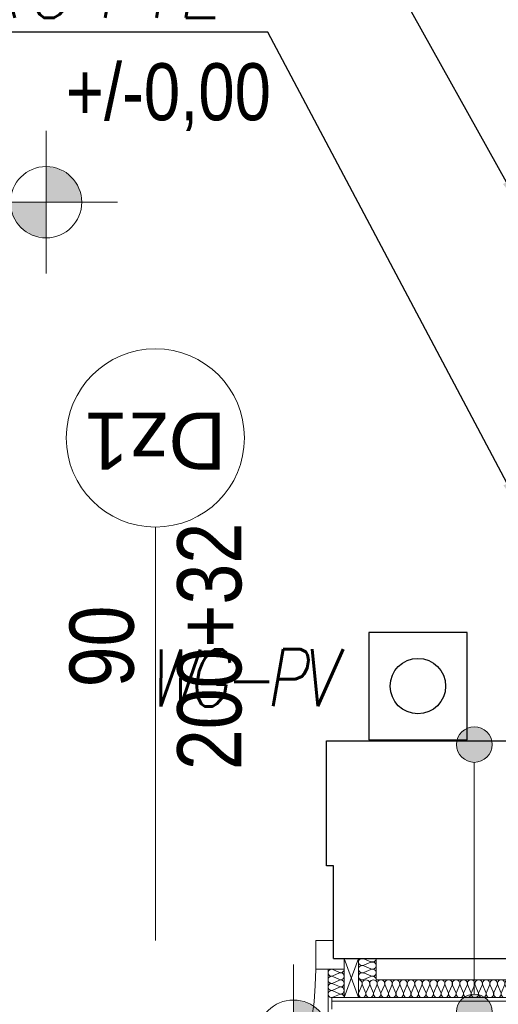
# Model space of a CAD drawing. Extents: x -543332 to -314699, y -9028 to 155584.
# Tile 24 of 256: x -474024 to -472681, y 32729 to 35491. Entities that reach past the tile are written whole.
import ezdxf
from ezdxf import colors
from ezdxf.entities.mleader import LeaderData, LeaderLine
from ezdxf.math import Vec2, Vec3

# ---------------------------------------------------------------- set-up
doc = ezdxf.new("R2010")
doc.units = 0
doc.header["$MEASUREMENT"] = 0
for name, color, linetype, lineweight in [('$ IE INSTALACJA ELEKTRYCZNA', 1, 'Continuous', 30), ('$ IE_OPISY', 7, 'Continuous', 25), ('Arch drzwi_Nr_Pióra__10', 8, 'Continuous', 18), ('Arch ocieplenie_Nr_Pióra__21', 8, 'Continuous', 9), ('Arch ocieplenie_Nr_Pióra__44', 8, 'Continuous', 9), ('Arch opisy okien_Nr_Pióra__9', 8, 'Continuous', 9), ('Arch opisy_Nr_Pióra__21', 8, 'Continuous', 9), ('Arch opisy_Nr_Pióra__9', 8, 'Continuous', 9), ('Arch wykończenie_Nr_Pióra__9', 8, 'Continuous', 9), ('INWENT OPISY_Nr_Pióra__9', 8, 'Continuous', 9), ('INWENT RZĘDNE_Nr_Pióra__21', 8, 'Continuous', 9), ('INWENT.ŚCIANY_Nr_Pióra__1', 8, 'Continuous', 25)]:
    doc.layers.add(name, color=color, linetype=linetype, lineweight=lineweight)
for name, color, linetype in [('Arch ocieplenie', 8, 'Continuous'), ('Arch opisy', 8, 'Continuous'), ('INWENT RZĘDNE', 8, 'Continuous')]:
    doc.layers.add(name, color=color, linetype=linetype)
doc.styles.add('GENERATED_STYLE_10', font='arial.ttf')
doc.styles.add('GENERATED_STYLE_3', font='ARIALN.TTF')
doc.styles.add('GENERATED_STYLE_6', font='ARIALN.TTF')
doc.styles.add('ROMANS', font='romans.shx', dxfattribs={"width": 0.85})

# ---------------------------------------------------------------- blocks, each defined once
blk = doc.blocks.new('Izolacja cieplna 14_31', base_point=(-472588.3, 32797.6))
at = {"layer": 'Arch ocieplenie_Nr_Pióra__44', "linetype": 'Continuous'}
for p, q in [((-473063.7, 32782.7), (-473072.4, 32762.5)), ((-473053.1, 32762.5), (-473061.9, 32782.7)), ((-473042.6, 32782.7), (-473051.4, 32762.5)), ((-473032, 32762.5), (-473040.8, 32782.7)), ((-473021.5, 32782.7), (-473030.3, 32762.5)), ((-473010.9, 32762.5), (-473019.7, 32782.7)), ((-473000.4, 32782.7), (-473009.2, 32762.5)), ((-472989.9, 32762.5), (-472998.6, 32782.7)), ((-472979.3, 32782.7), (-472988.1, 32762.5)), ((-472968.8, 32762.5), (-472977.5, 32782.7)), ((-472958.2, 32782.7), (-472967, 32762.5)), ((-472947.7, 32762.5), (-472956.5, 32782.7)), ((-472937.1, 32782.7), (-472945.9, 32762.5)), ((-472926.6, 32762.5), (-472935.4, 32782.7)), ((-472916.1, 32782.7), (-472924.8, 32762.5)), ((-472905.5, 32762.5), (-472914.3, 32782.7)), ((-472895, 32782.7), (-472903.7, 32762.5)), ((-472884.4, 32762.5), (-472893.2, 32782.7)), ((-472873.9, 32782.7), (-472882.7, 32762.5)), ((-472863.3, 32762.5), (-472872.1, 32782.7)), ((-472852.8, 32782.7), (-472861.6, 32762.5)), ((-472842.3, 32762.5), (-472851, 32782.7)), ((-472831.7, 32782.7), (-472840.5, 32762.5)), ((-472821.2, 32762.5), (-472829.9, 32782.7)), ((-472810.6, 32782.7), (-472819.4, 32762.5)), ((-472800.1, 32762.5), (-472808.9, 32782.7)), ((-472789.5, 32782.7), (-472798.3, 32762.5)), ((-472779, 32762.5), (-472787.8, 32782.7)), ((-472768.4, 32782.7), (-472777.2, 32762.5)), ((-472757.9, 32762.5), (-472766.7, 32782.7)), ((-472747.4, 32782.7), (-472756.1, 32762.5)), ((-472736.8, 32762.5), (-472745.6, 32782.7)), ((-472726.3, 32782.7), (-472735, 32762.5)), ((-472715.7, 32762.5), (-472724.5, 32782.7)), ((-472705.2, 32782.7), (-472714, 32762.5)), ((-472694.6, 32762.5), (-472703.4, 32782.7)), ((-472684.1, 32782.7), (-472692.9, 32762.5)), ((-472673.6, 32762.5), (-472682.3, 32782.7)), ((-472663, 32782.7), (-472671.8, 32762.5)), ((-472652.5, 32762.5), (-472661.2, 32782.7)), ((-472641.9, 32782.7), (-472650.7, 32762.5)), ((-472631.4, 32762.5), (-472640.2, 32782.7)), ((-472620.8, 32782.7), (-472629.6, 32762.5)), ((-472610.3, 32762.5), (-472619.1, 32782.7)), ((-472599.8, 32782.7), (-472608.5, 32762.5)), ((-472589.2, 32762.5), (-472598, 32782.7))]:
    blk.add_line(p, q, dxfattribs=at)
for centre, start_param, end_param in [((-473073.3, 32787), 1.158004, 3.141593), ((-473052.2, 32787), 1.158004, 5.125183), ((-473031.2, 32787), 1.158004, 5.125183), ((-473010.1, 32787), 1.158004, 5.125183), ((-472989, 32787), 1.158004, 5.125183), ((-472967.9, 32787), 1.158004, 5.125183), ((-472946.8, 32787), 1.158004, 5.125183), ((-472925.7, 32787), 1.158004, 5.125183), ((-472904.6, 32787), 1.158004, 5.125183), ((-472883.5, 32787), 1.158004, 5.125183), ((-472862.5, 32787), 1.158004, 5.125183), ((-472841.4, 32787), 1.158004, 5.125183), ((-472820.3, 32787), 1.158004, 5.125183), ((-472799.2, 32787), 1.158004, 5.125183), ((-472778.1, 32787), 1.158004, 5.125183), ((-472757, 32787), 1.158004, 5.125183), ((-472735.9, 32787), 1.158004, 5.125183), ((-472714.8, 32787), 1.158004, 5.125183), ((-472693.8, 32787), 1.158004, 5.125183), ((-472672.7, 32787), 1.158004, 5.125183), ((-472651.6, 32787), 1.158004, 5.125183), ((-472630.5, 32787), 1.158004, 5.125183), ((-472609.4, 32787), 1.158004, 5.125183), ((-472588.3, 32787), 3.141593, 5.125182), ((-473062.8, 32758.3), 4.299595, 8.266775), ((-473041.7, 32758.3), 4.299595, 8.266775), ((-473020.6, 32758.3), 4.299595, 8.266775), ((-472999.5, 32758.3), 4.299595, 8.266775), ((-472978.4, 32758.3), 4.299595, 8.266775), ((-472957.3, 32758.3), 4.299595, 8.266775), ((-472936.3, 32758.3), 4.299595, 8.266775), ((-472915.2, 32758.3), 4.299595, 8.266775), ((-472894.1, 32758.3), 4.299595, 8.266775), ((-472873, 32758.3), 4.299595, 8.266775), ((-472851.9, 32758.3), 4.299595, 8.266775), ((-472830.8, 32758.3), 4.299595, 8.266775), ((-472809.7, 32758.3), 4.299595, 8.266775), ((-472788.7, 32758.3), 4.299595, 8.266775), ((-472767.6, 32758.3), 4.299595, 8.266775), ((-472746.5, 32758.3), 4.299595, 8.266775), ((-472725.4, 32758.3), 4.299595, 8.266775), ((-472704.3, 32758.3), 4.299595, 8.266775), ((-472683.2, 32758.3), 4.299595, 8.266775), ((-472662.1, 32758.3), 4.299595, 8.266775), ((-472641, 32758.3), 4.299595, 8.266775), ((-472620, 32758.3), 4.299595, 8.266775), ((-472598.9, 32758.3), 4.299595, 8.266775)]:
    blk.add_ellipse(centre, major_axis=(0, -10.6), ratio=0.991476, start_param=start_param, end_param=end_param, dxfattribs=at)
blk = doc.blocks.new('Izolacja cieplna 14_32', base_point=(-473113.3, 32747.6))
at = {"layer": 'Arch ocieplenie_Nr_Pióra__44', "linetype": 'Continuous'}
for p, q in [((-473126.7, 32818.5), (-473144.9, 32826.8)), ((-473144.9, 32808.5), (-473126.7, 32816.8)), ((-473126.7, 32798.5), (-473144.9, 32806.8)), ((-473144.9, 32788.5), (-473126.7, 32796.8)), ((-473126.7, 32778.5), (-473144.9, 32786.8)), ((-473144.9, 32768.5), (-473126.7, 32776.8)), ((-473126.7, 32758.5), (-473144.9, 32766.8)), ((-473144.9, 32748.5), (-473126.7, 32756.8))]:
    blk.add_line(p, q, dxfattribs=at)
for centre, start_param, end_param in [((-473148.8, 32817.6), 5.870392, 9.837571), ((-473122.9, 32827.6), 2.7288, 4.712389), ((-473122.9, 32807.6), 2.7288, 6.695979), ((-473148.8, 32797.6), 5.870392, 9.837571), ((-473148.8, 32777.6), 5.870392, 9.837571), ((-473122.9, 32787.6), 2.7288, 6.695979), ((-473148.8, 32757.6), 5.870392, 9.837571), ((-473122.9, 32767.6), 2.7288, 6.695979), ((-473122.9, 32747.6), 4.712389, 6.695979)]:
    blk.add_ellipse(centre, major_axis=(0, 10), ratio=0.957055, start_param=start_param, end_param=end_param, dxfattribs=at)
blk = doc.blocks.new('Izolacja cieplna 14_33', base_point=(-473023.3, 32797.6))
at = {"layer": 'Arch ocieplenie_Nr_Pióra__44', "linetype": 'Continuous'}
for p, q in [((-473038.2, 32848.5), (-473058.4, 32856.8)), ((-473058.4, 32838.5), (-473038.2, 32846.8)), ((-473038.2, 32828.5), (-473058.4, 32836.8)), ((-473058.4, 32818.5), (-473038.2, 32826.8)), ((-473038.2, 32808.5), (-473058.4, 32816.8)), ((-473058.4, 32798.5), (-473038.2, 32806.8))]:
    blk.add_line(p, q, dxfattribs=at)
for centre, start_param, end_param in [((-473062.7, 32847.6), 4.299595, 8.266775), ((-473062.7, 32827.6), 4.299595, 8.266775), ((-473034, 32857.6), 1.158004, 3.141593), ((-473034, 32837.6), 1.158004, 5.125183), ((-473062.7, 32807.6), 4.299595, 8.266775), ((-473034, 32817.6), 1.158004, 5.125183), ((-473034, 32797.6), 3.141593, 5.125182)]:
    blk.add_ellipse(centre, major_axis=(-10.6, 0), ratio=0.940381, start_param=start_param, end_param=end_param, dxfattribs=at)
blk = doc.blocks.new('Koty wysokościowe_1', base_point=(-473949.9, 34978.7))
at = {"layer": 'INWENT RZĘDNE_Nr_Pióra__21', "linetype": 'Continuous'}
for points in [[(-473949.9, 34978.7), (-473849.9, 34978.7), (-473857.5, 35017), (-473879.2, 35049.4), (-473911.7, 35071.1), (-473949.9, 35078.7)], [(-473949.9, 34978.7), (-474049.9, 34978.7), (-474042.3, 34940.4), (-474020.6, 34908), (-473988.2, 34886.3), (-473949.9, 34878.7)]]:
    blk.add_hatch(color=256, dxfattribs=at).paths.add_polyline_path(points, flags=0)
for p, q in [((-473949.9, 34778.7), (-473949.9, 35178.7)), ((-474149.9, 34978.7), (-473749.9, 34978.7))]:
    blk.add_line(p, q, dxfattribs=at)
blk.add_circle((-473949.9, 34978.7), 100, dxfattribs=at)
at = {"layer": 'INWENT RZĘDNE_Nr_Pióra__21', "insert": (-473894.6, 35178.7), "char_height": 160, "attachment_point": 7, "style": 'GENERATED_STYLE_3'}
blk.add_mtext('{+/-0,00}', dxfattribs=at)
blk = doc.blocks.new('Koty wysokościowe_6', base_point=(-473255.6, 32641))
at = {"layer": 'INWENT RZĘDNE_Nr_Pióra__21', "linetype": 'Continuous'}
for points in [[(-473255.6, 32641), (-473155.6, 32641), (-473163.2, 32679.3), (-473184.9, 32711.7), (-473217.3, 32733.4), (-473255.6, 32741)], [(-473255.6, 32641), (-473355.6, 32641), (-473348, 32602.7), (-473326.3, 32570.3), (-473293.9, 32548.6), (-473255.6, 32541)]]:
    blk.add_hatch(color=256, dxfattribs=at).paths.add_polyline_path(points, flags=0)
for p, q in [((-473255.6, 32441), (-473255.6, 32841)), ((-473455.6, 32641), (-473055.6, 32641))]:
    blk.add_line(p, q, dxfattribs=at)
blk.add_circle((-473255.6, 32641), 100, dxfattribs=at)
at = {"layer": 'INWENT RZĘDNE_Nr_Pióra__21', "insert": (-473200.3, 32301.8), "char_height": 160, "attachment_point": 7, "style": 'GENERATED_STYLE_3'}
blk.add_mtext('{+/-0,00}', dxfattribs=at)
blk = doc.blocks.new('Linia_41', base_point=(-472748, 33457.6))
at = {"layer": 'Arch opisy_Nr_Pióra__21', "linetype": 'Continuous'}
for points in [[(-472698, 33457.6), (-472701.8, 33476.8), (-472712.6, 33493), (-472728.9, 33503.8), (-472748, 33507.6), (-472767.1, 33503.8), (-472783.4, 33493), (-472794.2, 33476.8), (-472798, 33457.6), (-472794.2, 33438.5), (-472783.4, 33422.3), (-472767.1, 33411.4), (-472748, 33407.6), (-472728.9, 33411.4), (-472712.6, 33422.3), (-472701.8, 33438.5)], [(-472698, 32707.6), (-472701.8, 32726.8), (-472712.6, 32743), (-472728.9, 32753.8), (-472748, 32757.6), (-472767.1, 32753.8), (-472783.4, 32743), (-472794.2, 32726.8), (-472798, 32707.6), (-472794.2, 32688.5), (-472783.4, 32672.3), (-472767.1, 32661.4), (-472748, 32657.6), (-472728.9, 32661.4), (-472712.6, 32672.3), (-472701.8, 32688.5)]]:
    blk.add_hatch(color=256, dxfattribs=at).paths.add_polyline_path(points, flags=0)
blk.add_line((-472748, 33407.6), (-472748, 32757.6), dxfattribs=at)
for centre in [(-472748, 33457.6), (-472748, 32707.6)]:
    blk.add_circle(centre, 50, dxfattribs=at)
blk = doc.blocks.new('wyłacznik p.poż.')
at = {"layer": '$ IE INSTALACJA ELEKTRYCZNA', "ltscale": 0.5}
for p, q in [((735.6913, 190.623), (735.6913, 190.3225)), ((735.9672, 190.623), (735.6913, 190.623)), ((735.9672, 190.3225), (735.9672, 190.623)), ((735.6913, 190.3225), (735.9672, 190.3225))]:
    blk.add_line(p, q, dxfattribs=at)
at = {"layer": '$ IE INSTALACJA ELEKTRYCZNA', "color": 7, "ltscale": 0.5}
blk.add_circle((735.8293, 190.4728), 0.0778, dxfattribs=at)

msp = doc.modelspace()

# ---------------------------------------------------------------- linework, layer by layer
at = {"layer": 'Arch drzwi_Nr_Pióra__10', "linetype": 'Continuous'}
for p, q in [((-473143.3, 32907.6), (-473193.3, 32907.6)), ((-473193.3, 32907.6), (-473193.3, 32827.6)), ((-473113.3, 32857.6), (-473113.3, 32827.6)), ((-473193.3, 32827.6), (-473113.3, 32827.6))]:
    msp.add_line(p, q, dxfattribs=at)
msp.add_arc((-474093.3, 32827.6), 900, 270, 0, dxfattribs=at)
at = {"layer": 'Arch ocieplenie_Nr_Pióra__21', "linetype": 'Continuous', "flags": 128}
msp.add_lwpolyline([(-472638.3, 32797.6), (-472638.3, 32857.6), (-473023.3, 32857.6), (-473023.3, 32797.6)], close=True, dxfattribs=at)
at = {"layer": 'Arch opisy_Nr_Pióra__9', "linetype": 'Continuous'}
msp.add_line((-473643.3, 34067.6), (-473643.3, 32907.6), dxfattribs=at)
msp.add_circle((-473643.3, 34317.6), 250, dxfattribs=at)
at = {"layer": 'Arch wykończenie_Nr_Pióra__9', "linetype": 'Continuous'}
for p, q in [((-473073.3, 32857.6), (-473113.3, 32747.6)), ((-473113.3, 32857.6), (-473073.3, 32747.6)), ((-473113.3, 32857.6), (-473113.3, 32747.6)), ((-473073.3, 32857.6), (-473113.3, 32857.6)), ((-473073.3, 32747.6), (-473073.3, 32857.6)), ((-473158.3, 32707.6), (-473158.3, 32827.6)), ((-473148.3, 32715.6), (-473148.3, 32747.6)), ((-471913.3, 32747.6), (-473148.3, 32747.6)), ((-471903.3, 32737.6), (-473148.3, 32737.6)), ((-473113.3, 32747.6), (-473073.3, 32747.6))]:
    msp.add_line(p, q, dxfattribs=at)
at = {"layer": 'INWENT.ŚCIANY_Nr_Pióra__1', "linetype": 'Continuous'}
for p, q in [((-473163.3, 33117.6), (-473163.3, 33467.6)), ((-473163.3, 33467.6), (-472623.3, 33467.6)), ((-473143.3, 33117.6), (-473163.3, 33117.6)), ((-473143.3, 32857.6), (-473143.3, 33117.6)), ((-473143.3, 32857.6), (-472023.3, 32857.6))]:
    msp.add_line(p, q, dxfattribs=at)

# ---------------------------------------------------------------- block references
at = {"layer": '$ IE INSTALACJA ELEKTRYCZNA', "color": 7, "xscale": 999.9999999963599, "yscale": 999.9999999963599, "zscale": 999.9999999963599}
msp.add_blockref('wyłacznik p.poż.', (-1208735.6, -156851.3), dxfattribs=at)
at = {"layer": 'Arch ocieplenie', "color": 104, "linetype": 'Continuous', "lineweight": 13, "true_color": 0x029e21}
for name, p in [('Izolacja cieplna 14_33', (-473023.3, 32797.6)), ('Izolacja cieplna 14_32', (-473113.3, 32747.6)), ('Izolacja cieplna 14_31', (-472588.3, 32797.6))]:
    msp.add_blockref(name, p, dxfattribs=at)
at = {"layer": 'Arch opisy', "linetype": 'Continuous'}
msp.add_blockref('Linia_41', (-472748, 33457.6), dxfattribs=at)
at = {"layer": 'INWENT RZĘDNE'}
for name, p in [('Koty wysokościowe_1', (-473949.9, 34978.7)), ('Koty wysokościowe_6', (-473255.6, 32641))]:
    msp.add_blockref(name, p, dxfattribs=at)

# ---------------------------------------------------------------- texts
at = {"layer": '$ IE_OPISY', "color": 7, "lineweight": 30, "insert": (-473666.2, 33724.3), "char_height": 160, "attachment_point": 1, "rotation": 0.07, "line_spacing_factor": 0.75, "style": 'ROMANS'}
msp.add_mtext_dynamic_manual_height_columns('{\\Q10;\\W0.8;\\T0.85;WG-PV}', width=3.046, gutter_width=1, heights=[0], dxfattribs=at)
at = {"layer": 'Arch opisy okien_Nr_Pióra__9', "linetype": 'Continuous', "insert": (-473643.3, 34228.5), "char_height": 160, "attachment_point": 2, "rotation": 180, "style": 'GENERATED_STYLE_10'}
msp.add_mtext('{Dz1}', dxfattribs=at)
at = {"layer": 'INWENT OPISY_Nr_Pióra__9', "linetype": 'Continuous', "insert": (-473884.1, 33732.6), "char_height": 180, "width": 1346.334, "attachment_point": 2, "rotation": 90, "line_spacing_factor": 1.007146, "style": 'GENERATED_STYLE_6'}
msp.add_mtext('{90\\P200+32}', dxfattribs=at)

# ---------------------------------------------------------------- leaders
at = {"layer": '$ IE_OPISY', "color": 7, "lineweight": 30}
ml = msp.add_multileader_mtext('Standard', dxfattribs=at)
ml.set_content('\\Q10;\\W0.8;proj. RG2', color=7, style='ROMANS')
ml.set_leader_properties()
ml.build(insert=Vec2(0, 0))
ml.multileader.update_dxf_attribs({"text_left_attachment_type": 6, "text_right_attachment_type": 6, "dogleg_length": 0.36, "arrow_head_size": 70})
ctx = ml.context
ctx.base_point, ctx.char_height, ctx.arrow_head_size, ctx.landing_gap_size, ctx.plane_origin = Vec3(-474437.2, 36154.2), 200, 70, 0.9, Vec3(-498738.3, 39206.6)
ctx.left_attachment, ctx.right_attachment = 6, 6
notes = []
notes.append((ctx, [(0, (1, 1, 0), (-473282.3, 36154.2), (-1, 0), 0.36, [(0, [(-472623.3, 34974)], 0, [])])]))
ctx.mtext.insert, ctx.mtext.rotation, ctx.mtext.width, ctx.mtext.defined_height, ctx.mtext.flow_direction = Vec3(-474436.3, 36420.9), 6.283185, 4429.801, 382.9, 5
ml = msp.add_multileader_mtext('Standard', dxfattribs=at)
ml.set_content('\\Q10;\\W0.8;istn. RG+TL', color=7, style='ROMANS')
ml.set_leader_properties()
ml.build(insert=Vec2(0, 0))
ml.multileader.update_dxf_attribs({"text_left_attachment_type": 6, "text_right_attachment_type": 6, "dogleg_length": 0.36, "arrow_head_size": 70})
ctx = ml.context
ctx.base_point, ctx.char_height, ctx.arrow_head_size, ctx.landing_gap_size, ctx.plane_origin = Vec3(-474724.2, 35455.5), 200, 70, 0.9, Vec3(-498789.3, 38541.3)
ctx.left_attachment, ctx.right_attachment = 6, 6
notes.append((ctx, [(0, (1, 1, 0), (-473327.8, 35455.5), (-1, 0), 0.36, [(0, [(-472623.3, 34127.6)], 0, [])])]))
ctx.mtext.insert, ctx.mtext.rotation, ctx.mtext.width, ctx.mtext.defined_height, ctx.mtext.flow_direction = Vec3(-474723.3, 35695.5), 6.283185, 4429.801, 382.9, 5
for ctx, leaders in notes:
    for number, flags, end, landing, length, lines in leaders:
        leader = LeaderData()
        leader.index, (leader.has_last_leader_line, leader.has_dogleg_vector, leader.attachment_direction) = number, flags
        leader.last_leader_point, leader.dogleg_vector, leader.dogleg_length = Vec3(end), Vec3(landing), length
        for number, points, colour, breaks in lines:
            line = LeaderLine()
            line.index, line.vertices, line.color, line.breaks = number, Vec3.list(points), colors.encode_raw_color(colour), breaks
            leader.lines.append(line)
        ctx.leaders.append(leader)

doc.saveas('drawing.dxf')
